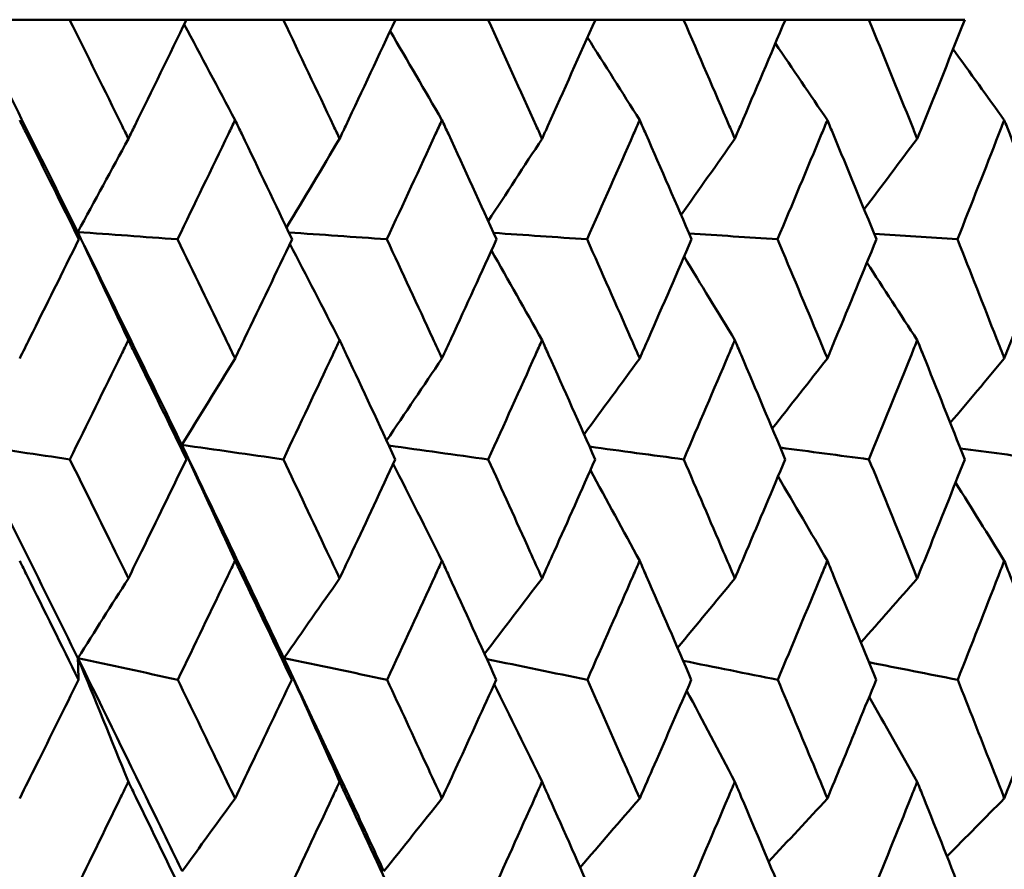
# Model space of a CAD drawing. Header units: millimetres. Extents: x 113 to 2969, y 62 to 2427.
# Tile 192 of 256: x 1372.73 to 1377.67, y 290.06 to 294.33. Entities that reach past the tile are written whole.
import ezdxf

# ---------------------------------------------------------------- set-up
doc = ezdxf.new("R2010")
doc.units = ezdxf.units.MM
doc.header["$LTSCALE"] = 12
doc.layers.add('Widoczne (ISO)', color=7, linetype='Continuous', lineweight=50)

msp = doc.modelspace()

# ---------------------------------------------------------------- linework, layer by layer
at = {"layer": 'Widoczne (ISO)'}
for p, q in [((1372.4885, 294.3264), (1372.9803, 294.3264)), ((1373.567, 294.3264), (1372.9803, 294.3264)), ((1373.567, 294.3264), (1374.0525, 294.3264)), ((1374.6162, 294.3264), (1374.0525, 294.3264)), ((1374.6162, 294.3264), (1375.0814, 294.3264)), ((1375.62, 294.3264), (1375.0814, 294.3264)), ((1375.62, 294.3264), (1376.063, 294.3264)), ((1376.5743, 294.3264), (1376.063, 294.3264)), ((1376.5743, 294.3264), (1376.9934, 294.3264)), ((1377.4754, 294.3264), (1376.9934, 294.3264))]:
    msp.add_line(p, q, dxfattribs=at)
msp.add_circle((1363.0943, 326.3264), 50, dxfattribs=at)
for points in [[(1372.4885, 294.3264), (1372.6676, 293.9712), (1372.845, 293.6157), (1373.0207, 293.2601)], [(1373.8108, 293.8221), (1373.7259, 293.9827), (1373.6408, 294.1429), (1373.5555, 294.3028)], [(1374.85, 293.8221), (1374.7634, 293.9715), (1374.6766, 294.1205), (1374.5896, 294.2692)], [(1375.8428, 293.8221), (1375.7555, 293.9609), (1375.6681, 294.0994), (1375.5804, 294.2376)], [(1376.7853, 293.8221), (1376.6983, 293.9508), (1376.6113, 294.0792), (1376.524, 294.2074)], [(1377.6737, 293.8221), (1377.5881, 293.9411), (1377.5024, 294.0598), (1377.4166, 294.1783)], [(1373.2751, 293.7287), (1373.1905, 293.5723), (1373.1057, 293.416), (1373.0207, 293.2601)], [(1374.336, 293.7287), (1374.247, 293.5799), (1374.1579, 293.4312), (1374.0688, 293.2829)], [(1375.3525, 293.7287), (1375.2625, 293.5907), (1375.1724, 293.4528), (1375.0823, 293.3152)], [(1376.3205, 293.7287), (1376.2307, 293.6009), (1376.1407, 293.4732), (1376.0506, 293.3457)], [(1377.2364, 293.7287), (1377.1476, 293.6106), (1377.0588, 293.4926), (1376.9698, 293.3748)], [(1373.2751, 292.7175), (1373.1906, 292.8988), (1373.1058, 293.0797), (1373.0207, 293.2601)], [(1373.0207, 293.2601), (1373.0226, 293.248), (1373.0245, 293.2359), (1373.0264, 293.2237)], [(1373.0207, 293.2601), (1373.1967, 292.904), (1373.371, 292.5478), (1373.5434, 292.1915)], [(1373.0207, 293.2601), (1373.1877, 293.248), (1373.3547, 293.2359), (1373.5217, 293.2237)], [(1374.0804, 293.2583), (1374.2445, 293.2468), (1374.4087, 293.2353), (1374.5728, 293.2237)], [(1375.1093, 293.2558), (1375.2657, 293.2451), (1375.4221, 293.2344), (1375.5785, 293.2237)], [(1376.0905, 293.2534), (1376.2387, 293.2435), (1376.3868, 293.2336), (1376.535, 293.2237)], [(1377.0204, 293.2511), (1377.1597, 293.242), (1377.2991, 293.2329), (1377.4384, 293.2237)], [(1374.336, 292.7175), (1374.2528, 292.8789), (1374.1695, 293.04), (1374.0859, 293.2008)], [(1375.3525, 292.7175), (1375.268, 292.8679), (1375.1833, 293.0181), (1375.0984, 293.1679)], [(1376.3205, 292.7175), (1376.2358, 292.8574), (1376.1508, 292.9971), (1376.0656, 293.1366)], [(1377.2364, 292.7175), (1377.1523, 292.8473), (1377.068, 292.977), (1376.9835, 293.1064)], [(1373.8108, 292.6255), (1373.7218, 292.4806), (1373.6327, 292.3359), (1373.5434, 292.1915)], [(1374.85, 292.6255), (1374.7573, 292.4879), (1374.6644, 292.3505), (1374.5715, 292.2133)], [(1375.8428, 292.6255), (1375.7498, 292.4983), (1375.6567, 292.3712), (1375.5635, 292.2443)], [(1376.7853, 292.6255), (1376.6931, 292.5081), (1376.6008, 292.3908), (1376.5085, 292.2736)], [(1377.6737, 292.6255), (1377.5833, 292.5174), (1377.4929, 292.4094), (1377.4024, 292.3016)], [(1372.489, 292.1915), (1372.653, 292.1672), (1372.8171, 292.1429), (1372.9811, 292.1186)], [(1372.489, 292.1915), (1372.6682, 291.8348), (1372.8458, 291.478), (1373.0217, 291.1213)], [(1373.8108, 291.6098), (1373.722, 291.8042), (1373.6329, 291.9981), (1373.5434, 292.1915)], [(1373.5434, 292.1915), (1373.7134, 292.1672), (1373.8833, 292.1429), (1374.0533, 292.1186)], [(1373.5434, 292.1915), (1373.7161, 291.8348), (1373.8871, 291.478), (1374.0562, 291.1213)], [(1373.5434, 292.1915), (1373.551, 292.1672), (1373.5586, 292.1429), (1373.5662, 292.1186)], [(1374.5834, 292.1878), (1374.7496, 292.1647), (1374.9159, 292.1416), (1375.0821, 292.1186)], [(1375.5909, 292.1825), (1375.7485, 292.1612), (1375.9061, 292.1399), (1376.0637, 292.1186)], [(1376.5489, 292.1775), (1376.6973, 292.1579), (1376.8457, 292.1382), (1376.9941, 292.1186)], [(1377.4533, 292.1728), (1377.5921, 292.1547), (1377.7309, 292.1367), (1377.8696, 292.1186)], [(1374.85, 291.6098), (1374.7686, 291.7722), (1374.6869, 291.9344), (1374.605, 292.0961)], [(1375.8428, 291.6098), (1375.7604, 291.7614), (1375.6777, 291.9127), (1375.5949, 292.0637)], [(1376.7853, 291.6098), (1376.7028, 291.751), (1376.6202, 291.8919), (1376.5374, 292.0325)], [(1377.6737, 291.6098), (1377.5922, 291.7409), (1377.5105, 291.8717), (1377.4287, 292.0023)], [(1373.2751, 291.521), (1373.1907, 291.3876), (1373.1063, 291.2543), (1373.0217, 291.1213)], [(1374.336, 291.521), (1374.2428, 291.3876), (1374.1495, 291.2543), (1374.0562, 291.1213)], [(1375.3525, 291.521), (1375.2562, 291.3946), (1375.1598, 291.2683), (1375.0633, 291.1422)], [(1376.3205, 291.521), (1376.2248, 291.4045), (1376.1289, 291.288), (1376.033, 291.1718)], [(1377.2364, 291.521), (1377.1423, 291.4138), (1377.048, 291.3067), (1376.9536, 291.1998)], [(1373.2751, 290.5001), (1373.191, 290.7077), (1373.1065, 290.9148), (1373.0217, 291.1213)], [(1373.0217, 291.1213), (1373.1889, 291.0848), (1373.3561, 291.0483), (1373.5233, 291.0118)], [(1373.0217, 291.1213), (1373.0228, 291.0848), (1373.0238, 291.0483), (1373.0248, 291.0118)], [(1374.336, 290.5001), (1374.2431, 290.7077), (1374.1498, 290.9148), (1374.0562, 291.1213)], [(1374.0562, 291.1213), (1374.2289, 291.0848), (1374.4016, 291.0483), (1374.5743, 291.0118)], [(1374.0562, 291.1213), (1374.0692, 291.0848), (1374.0822, 291.0483), (1374.0953, 291.0118)], [(1375.0754, 291.1155), (1375.2436, 291.081), (1375.4118, 291.0464), (1375.58, 291.0118)], [(1376.0608, 291.1073), (1376.2193, 291.0755), (1376.3779, 291.0437), (1376.5364, 291.0118)], [(1376.9945, 291.0996), (1377.1429, 291.0703), (1377.2913, 291.0411), (1377.4397, 291.0118)], [(1375.3525, 290.5001), (1375.2726, 290.6636), (1375.1926, 290.8268), (1375.1123, 290.9897)], [(1376.3205, 290.5001), (1376.2401, 290.6529), (1376.1594, 290.8054), (1376.0785, 290.9576)], [(1377.2364, 290.5001), (1377.1563, 290.6424), (1377.0759, 290.7846), (1376.9953, 290.9265)], [(1373.8108, 290.4163), (1373.7223, 290.2942), (1373.6337, 290.1722), (1373.545, 290.0504)], [(1374.85, 290.4163), (1374.7529, 290.2942), (1374.6557, 290.1722), (1374.5584, 290.0504)], [(1375.8428, 290.4163), (1375.7432, 290.3008), (1375.6434, 290.1854), (1375.5437, 290.0702)], [(1376.7853, 290.4163), (1376.687, 290.3102), (1376.5886, 290.2042), (1376.4902, 290.0983)], [(1377.6737, 290.4163), (1377.5778, 290.319), (1377.4818, 290.2219), (1377.3857, 290.1249)]]:
    msp.add_open_spline(points, degree=3, dxfattribs=at)
for points, knots in [([(1372.9803, 294.3264), (1373.0684, 294.1487), (1373.1561, 293.9711), (1373.254, 293.7719), (1373.2646, 293.7503), (1373.2751, 293.7287)], [0, 0, 0, 0, 0.06135239, 0.06135239, 0.06879633, 0.06879633, 0.06879633, 0.06879633]), ([(1373.2751, 293.7287), (1373.2857, 293.7503), (1373.2963, 293.7718), (1373.3939, 293.971), (1373.4806, 294.1487), (1373.567, 294.3264)], [0.05393723, 0.05393723, 0.05393723, 0.05393723, 0.06137399, 0.06137399, 0.12273355, 0.12273355, 0.12273355, 0.12273355]), ([(1374.0525, 294.3264), (1374.1373, 294.1487), (1374.2216, 293.9711), (1374.3156, 293.7719), (1374.3258, 293.7503), (1374.336, 293.7287)], [0, 0, 0, 0, 0.06135239, 0.06135239, 0.06879633, 0.06879633, 0.06879633, 0.06879633]), ([(1374.336, 293.7287), (1374.3461, 293.7503), (1374.3563, 293.7718), (1374.4501, 293.971), (1374.5334, 294.1487), (1374.6162, 294.3264)], [0.05393723, 0.05393723, 0.05393723, 0.05393723, 0.06137399, 0.06137399, 0.12273355, 0.12273355, 0.12273355, 0.12273355]), ([(1375.0814, 294.3264), (1375.1625, 294.1487), (1375.2432, 293.9711), (1375.333, 293.7719), (1375.3427, 293.7503), (1375.3525, 293.7287)], [0, 0, 0, 0, 0.06135239, 0.06135239, 0.06879633, 0.06879633, 0.06879633, 0.06879633]), ([(1375.3525, 293.7287), (1375.3621, 293.7503), (1375.3718, 293.7718), (1375.4615, 293.971), (1375.5409, 294.1487), (1375.62, 294.3264)], [0.05393723, 0.05393723, 0.05393723, 0.05393723, 0.06137399, 0.06137399, 0.12273355, 0.12273355, 0.12273355, 0.12273355]), ([(1376.063, 294.3264), (1376.1401, 294.1487), (1376.2168, 293.9711), (1376.3021, 293.7719), (1376.3113, 293.7503), (1376.3205, 293.7287)], [0, 0, 0, 0, 0.06135239, 0.06135239, 0.06879633, 0.06879633, 0.06879633, 0.06879633]), ([(1376.3205, 293.7287), (1376.3298, 293.7503), (1376.339, 293.7718), (1376.424, 293.971), (1376.4994, 294.1487), (1376.5743, 294.3264)], [0.05393723, 0.05393723, 0.05393723, 0.05393723, 0.06137399, 0.06137399, 0.12273355, 0.12273355, 0.12273355, 0.12273355]), ([(1376.9934, 294.3264), (1377.0663, 294.1487), (1377.1386, 293.9711), (1377.2191, 293.7719), (1377.2278, 293.7503), (1377.2364, 293.7287)], [0, 0, 0, 0, 0.06135239, 0.06135239, 0.06879633, 0.06879633, 0.06879633, 0.06879633]), ([(1377.2364, 293.7287), (1377.2451, 293.7503), (1377.2538, 293.7718), (1377.334, 293.971), (1377.4049, 294.1487), (1377.4754, 294.3264)], [0.05393723, 0.05393723, 0.05393723, 0.05393723, 0.06137399, 0.06137399, 0.12273355, 0.12273355, 0.12273355, 0.12273355]), ([(1373.0264, 293.2237), (1372.9394, 293.4), (1372.852, 293.5762), (1372.7526, 293.7757), (1372.741, 293.7989), (1372.7294, 293.8221)], [0.00523804, 0.00523804, 0.00523804, 0.00523804, 0.06606705, 0.06606705, 0.07409033, 0.07409033, 0.07409033, 0.07409033]), ([(1373.8108, 293.8221), (1373.7997, 293.7989), (1373.7885, 293.7757), (1373.6925, 293.5763), (1373.6073, 293.4), (1373.5217, 293.2237)], [0.05804162, 0.05804162, 0.05804162, 0.05804162, 0.06605559, 0.06605559, 0.12689392, 0.12689392, 0.12689392, 0.12689392]), ([(1374.0968, 293.2237), (1374.0131, 293.4), (1373.929, 293.5762), (1373.8332, 293.7757), (1373.822, 293.7989), (1373.8108, 293.8221)], [0.00523804, 0.00523804, 0.00523804, 0.00523804, 0.06606705, 0.06606705, 0.07409033, 0.07409033, 0.07409033, 0.07409033]), ([(1374.85, 293.8221), (1374.8393, 293.7989), (1374.8286, 293.7757), (1374.7366, 293.5763), (1374.6549, 293.4), (1374.5728, 293.2237)], [0.05804162, 0.05804162, 0.05804162, 0.05804162, 0.06605559, 0.06605559, 0.12689392, 0.12689392, 0.12689392, 0.12689392]), ([(1375.1238, 293.2237), (1375.0438, 293.4), (1374.9632, 293.5762), (1374.8714, 293.7757), (1374.8607, 293.7989), (1374.85, 293.8221)], [0.00523804, 0.00523804, 0.00523804, 0.00523804, 0.06606705, 0.06606705, 0.07409033, 0.07409033, 0.07409033, 0.07409033]), ([(1375.8428, 293.8221), (1375.8326, 293.7989), (1375.8224, 293.7757), (1375.7347, 293.5763), (1375.6568, 293.4), (1375.5785, 293.2237)], [0.05804162, 0.05804162, 0.05804162, 0.05804162, 0.06605559, 0.06605559, 0.12689392, 0.12689392, 0.12689392, 0.12689392]), ([(1376.1034, 293.2237), (1376.0272, 293.4), (1375.9506, 293.5762), (1375.8632, 293.7757), (1375.853, 293.7989), (1375.8428, 293.8221)], [0.00523804, 0.00523804, 0.00523804, 0.00523804, 0.06606705, 0.06606705, 0.07409033, 0.07409033, 0.07409033, 0.07409033]), ([(1376.7853, 293.8221), (1376.7756, 293.7989), (1376.766, 293.7757), (1376.683, 293.5763), (1376.6092, 293.4), (1376.535, 293.2237)], [0.05804162, 0.05804162, 0.05804162, 0.05804162, 0.06605559, 0.06605559, 0.12689392, 0.12689392, 0.12689392, 0.12689392]), ([(1377.0315, 293.2237), (1376.9596, 293.4), (1376.8872, 293.5762), (1376.8045, 293.7757), (1376.7949, 293.7989), (1376.7853, 293.8221)], [0.00523804, 0.00523804, 0.00523804, 0.00523804, 0.06606705, 0.06606705, 0.07409033, 0.07409033, 0.07409033, 0.07409033]), ([(1377.6737, 293.8221), (1377.6646, 293.7989), (1377.6556, 293.7757), (1377.5776, 293.5763), (1377.5083, 293.4), (1377.4384, 293.2237)], [0.05804162, 0.05804162, 0.05804162, 0.05804162, 0.06605559, 0.06605559, 0.12689392, 0.12689392, 0.12689392, 0.12689392]), ([(1377.9047, 293.2237), (1377.8373, 293.4), (1377.7694, 293.5762), (1377.6918, 293.7757), (1377.6827, 293.7989), (1377.6737, 293.8221)], [0.00523804, 0.00523804, 0.00523804, 0.00523804, 0.06606705, 0.06606705, 0.07409033, 0.07409033, 0.07409033, 0.07409033]), ([(1372.7294, 292.6255), (1372.7461, 292.6589), (1372.7627, 292.6924), (1372.862, 292.8918), (1372.9444, 293.0578), (1373.0264, 293.2237)], [0.04993807, 0.04993807, 0.04993807, 0.04993807, 0.0614821, 0.0614821, 0.11877783, 0.11877783, 0.11877783, 0.11877783]), ([(1373.5217, 293.2237), (1373.6024, 293.0578), (1373.6827, 292.8919), (1373.7787, 292.6924), (1373.7948, 292.659), (1373.8108, 292.6255)], [0.00418374, 0.00418374, 0.00418374, 0.00418374, 0.06147247, 0.06147247, 0.07302352, 0.07302352, 0.07302352, 0.07302352]), ([(1373.8108, 292.6255), (1373.8269, 292.6589), (1373.843, 292.6924), (1373.9386, 292.8918), (1374.0179, 293.0578), (1374.0968, 293.2237)], [0.04993807, 0.04993807, 0.04993807, 0.04993807, 0.0614821, 0.0614821, 0.11877783, 0.11877783, 0.11877783, 0.11877783]), ([(1374.5728, 293.2237), (1374.6502, 293.0578), (1374.7272, 292.8919), (1374.8192, 292.6924), (1374.8346, 292.659), (1374.85, 292.6255)], [0.00418374, 0.00418374, 0.00418374, 0.00418374, 0.06147247, 0.06147247, 0.07302352, 0.07302352, 0.07302352, 0.07302352]), ([(1374.85, 292.6255), (1374.8654, 292.6589), (1374.8808, 292.6924), (1374.9724, 292.8918), (1375.0483, 293.0578), (1375.1238, 293.2237)], [0.04993807, 0.04993807, 0.04993807, 0.04993807, 0.0614821, 0.0614821, 0.11877783, 0.11877783, 0.11877783, 0.11877783]), ([(1375.5785, 293.2237), (1375.6524, 293.0578), (1375.7258, 292.8919), (1375.8134, 292.6924), (1375.8281, 292.659), (1375.8428, 292.6255)], [0.00418374, 0.00418374, 0.00418374, 0.00418374, 0.06147247, 0.06147247, 0.07302352, 0.07302352, 0.07302352, 0.07302352]), ([(1375.8428, 292.6255), (1375.8575, 292.6589), (1375.8721, 292.6924), (1375.9594, 292.8918), (1376.0316, 293.0578), (1376.1034, 293.2237)], [0.04993807, 0.04993807, 0.04993807, 0.04993807, 0.0614821, 0.0614821, 0.11877783, 0.11877783, 0.11877783, 0.11877783]), ([(1376.535, 293.2237), (1376.605, 293.0578), (1376.6745, 292.8919), (1376.7575, 292.6924), (1376.7714, 292.659), (1376.7853, 292.6255)], [0.00418374, 0.00418374, 0.00418374, 0.00418374, 0.06147247, 0.06147247, 0.07302352, 0.07302352, 0.07302352, 0.07302352]), ([(1376.7853, 292.6255), (1376.7991, 292.6589), (1376.813, 292.6924), (1376.8955, 292.8918), (1376.9637, 293.0578), (1377.0315, 293.2237)], [0.04993807, 0.04993807, 0.04993807, 0.04993807, 0.0614821, 0.0614821, 0.11877783, 0.11877783, 0.11877783, 0.11877783]), ([(1377.4384, 293.2237), (1377.5043, 293.0578), (1377.5696, 292.8919), (1377.6476, 292.6924), (1377.6606, 292.659), (1377.6737, 292.6255)], [0.00418374, 0.00418374, 0.00418374, 0.00418374, 0.06147247, 0.06147247, 0.07302352, 0.07302352, 0.07302352, 0.07302352]), ([(1377.6737, 292.6255), (1377.6867, 292.6589), (1377.6997, 292.6924), (1377.7772, 292.8918), (1377.8412, 293.0578), (1377.9047, 293.2237)], [0.04993807, 0.04993807, 0.04993807, 0.04993807, 0.0614821, 0.0614821, 0.11877783, 0.11877783, 0.11877783, 0.11877783]), ([(1373.2751, 292.7175), (1373.2632, 292.693), (1373.2512, 292.6685), (1373.1535, 292.4689), (1373.0675, 292.2938), (1372.9811, 292.1186)], [0.06241522, 0.06241522, 0.06241522, 0.06241522, 0.0708546, 0.0708546, 0.13127416, 0.13127416, 0.13127416, 0.13127416]), ([(1373.5662, 292.1186), (1373.4816, 292.2937), (1373.3965, 292.4689), (1373.2991, 292.6685), (1373.2871, 292.693), (1373.2751, 292.7175)], [0.01044349, 0.01044349, 0.01044349, 0.01044349, 0.07085106, 0.07085106, 0.07930241, 0.07930241, 0.07930241, 0.07930241]), ([(1374.336, 292.7175), (1374.3245, 292.693), (1374.313, 292.6685), (1374.2191, 292.4689), (1374.1364, 292.2938), (1374.0533, 292.1186)], [0.06241522, 0.06241522, 0.06241522, 0.06241522, 0.0708546, 0.0708546, 0.13127416, 0.13127416, 0.13127416, 0.13127416]), ([(1374.6155, 292.1186), (1374.5343, 292.2937), (1374.4526, 292.4689), (1374.359, 292.6685), (1374.3475, 292.693), (1374.336, 292.7175)], [0.01044349, 0.01044349, 0.01044349, 0.01044349, 0.07085106, 0.07085106, 0.07930241, 0.07930241, 0.07930241, 0.07930241]), ([(1375.3525, 292.7175), (1375.3415, 292.693), (1375.3305, 292.6685), (1375.2408, 292.4689), (1375.1617, 292.2938), (1375.0821, 292.1186)], [0.06241522, 0.06241522, 0.06241522, 0.06241522, 0.0708546, 0.0708546, 0.13127416, 0.13127416, 0.13127416, 0.13127416]), ([(1375.6192, 292.1186), (1375.5418, 292.2937), (1375.4638, 292.4689), (1375.3744, 292.6685), (1375.3634, 292.693), (1375.3525, 292.7175)], [0.01044349, 0.01044349, 0.01044349, 0.01044349, 0.07085106, 0.07085106, 0.07930241, 0.07930241, 0.07930241, 0.07930241]), ([(1376.3205, 292.7175), (1376.3101, 292.693), (1376.2997, 292.6685), (1376.2145, 292.4689), (1376.1393, 292.2938), (1376.0637, 292.1186)], [0.06241522, 0.06241522, 0.06241522, 0.06241522, 0.0708546, 0.0708546, 0.13127416, 0.13127416, 0.13127416, 0.13127416]), ([(1376.5736, 292.1186), (1376.5002, 292.2937), (1376.4263, 292.4689), (1376.3414, 292.6685), (1376.331, 292.693), (1376.3205, 292.7175)], [0.01044349, 0.01044349, 0.01044349, 0.01044349, 0.07085106, 0.07085106, 0.07930241, 0.07930241, 0.07930241, 0.07930241]), ([(1377.2364, 292.7175), (1377.2266, 292.693), (1377.2168, 292.6685), (1377.1365, 292.4689), (1377.0655, 292.2938), (1376.9941, 292.1186)], [0.06241522, 0.06241522, 0.06241522, 0.06241522, 0.0708546, 0.0708546, 0.13127416, 0.13127416, 0.13127416, 0.13127416]), ([(1377.4747, 292.1186), (1377.4057, 292.2937), (1377.3361, 292.4689), (1377.2561, 292.6685), (1377.2463, 292.693), (1377.2364, 292.7175)], [0.01044349, 0.01044349, 0.01044349, 0.01044349, 0.07085106, 0.07085106, 0.07930241, 0.07930241, 0.07930241, 0.07930241]), ([(1372.9811, 292.1186), (1373.0573, 291.9645), (1373.1332, 291.8105), (1373.2309, 291.6113), (1373.253, 291.5662), (1373.2751, 291.521)], [0.00838421, 0.00838421, 0.00838421, 0.00838421, 0.06155515, 0.06155515, 0.07712864, 0.07712864, 0.07712864, 0.07712864]), ([(1373.2751, 291.521), (1373.2972, 291.5661), (1373.3193, 291.6112), (1373.4166, 291.8104), (1373.4915, 291.9645), (1373.5662, 292.1186)], [0.04598621, 0.04598621, 0.04598621, 0.04598621, 0.06155279, 0.06155279, 0.11473062, 0.11473062, 0.11473062, 0.11473062]), ([(1374.0533, 292.1186), (1374.1266, 291.9645), (1374.1996, 291.8105), (1374.2935, 291.6113), (1374.3148, 291.5662), (1374.336, 291.521)], [0.00838421, 0.00838421, 0.00838421, 0.00838421, 0.06155515, 0.06155515, 0.07712864, 0.07712864, 0.07712864, 0.07712864]), ([(1374.336, 291.521), (1374.3572, 291.5661), (1374.3784, 291.6112), (1374.4718, 291.8104), (1374.5438, 291.9645), (1374.6155, 292.1186)], [0.04598621, 0.04598621, 0.04598621, 0.04598621, 0.06155279, 0.06155279, 0.11473062, 0.11473062, 0.11473062, 0.11473062]), ([(1375.0821, 292.1186), (1375.1523, 291.9645), (1375.2221, 291.8105), (1375.3119, 291.6113), (1375.3322, 291.5662), (1375.3525, 291.521)], [0.00838421, 0.00838421, 0.00838421, 0.00838421, 0.06155515, 0.06155515, 0.07712864, 0.07712864, 0.07712864, 0.07712864]), ([(1375.3525, 291.521), (1375.3727, 291.5661), (1375.393, 291.6112), (1375.4822, 291.8104), (1375.5509, 291.9645), (1375.6192, 292.1186)], [0.04598621, 0.04598621, 0.04598621, 0.04598621, 0.06155279, 0.06155279, 0.11473062, 0.11473062, 0.11473062, 0.11473062]), ([(1376.0637, 292.1186), (1376.1304, 291.9645), (1376.1967, 291.8105), (1376.282, 291.6113), (1376.3013, 291.5662), (1376.3205, 291.521)], [0.00838421, 0.00838421, 0.00838421, 0.00838421, 0.06155515, 0.06155515, 0.07712864, 0.07712864, 0.07712864, 0.07712864]), ([(1376.3205, 291.521), (1376.3398, 291.5661), (1376.359, 291.6112), (1376.4437, 291.8104), (1376.5088, 291.9645), (1376.5736, 292.1186)], [0.04598621, 0.04598621, 0.04598621, 0.04598621, 0.06155279, 0.06155279, 0.11473062, 0.11473062, 0.11473062, 0.11473062]), ([(1376.9941, 292.1186), (1377.0571, 291.9645), (1377.1197, 291.8105), (1377.2001, 291.6113), (1377.2183, 291.5662), (1377.2364, 291.521)], [0.00838421, 0.00838421, 0.00838421, 0.00838421, 0.06155515, 0.06155515, 0.07712864, 0.07712864, 0.07712864, 0.07712864]), ([(1377.2364, 291.521), (1377.2546, 291.5661), (1377.2727, 291.6112), (1377.3525, 291.8104), (1377.4138, 291.9645), (1377.4747, 292.1186)], [0.04598621, 0.04598621, 0.04598621, 0.04598621, 0.06155279, 0.06155279, 0.11473062, 0.11473062, 0.11473062, 0.11473062]), ([(1373.0248, 291.0118), (1372.9393, 291.1858), (1372.8534, 291.3598), (1372.7545, 291.5592), (1372.742, 291.5845), (1372.7294, 291.6098)], [0.01556037, 0.01556037, 0.01556037, 0.01556037, 0.07555527, 0.07555527, 0.08428623, 0.08428623, 0.08428623, 0.08428623]), ([(1373.8108, 291.6098), (1373.7988, 291.5845), (1373.7867, 291.5593), (1373.6912, 291.3599), (1373.6074, 291.1859), (1373.5233, 291.0118)], [0.06686277, 0.06686277, 0.06686277, 0.06686277, 0.07557848, 0.07557848, 0.13558897, 0.13558897, 0.13558897, 0.13558897]), ([(1374.0953, 291.0118), (1374.013, 291.1858), (1373.9303, 291.3598), (1373.8351, 291.5592), (1373.823, 291.5845), (1373.8108, 291.6098)], [0.01556037, 0.01556037, 0.01556037, 0.01556037, 0.07555527, 0.07555527, 0.08428623, 0.08428623, 0.08428623, 0.08428623]), ([(1374.85, 291.6098), (1374.8384, 291.5845), (1374.8268, 291.5593), (1374.7353, 291.3599), (1374.655, 291.1859), (1374.5743, 291.0118)], [0.06686277, 0.06686277, 0.06686277, 0.06686277, 0.07557848, 0.07557848, 0.13558897, 0.13558897, 0.13558897, 0.13558897]), ([(1375.1223, 291.0118), (1375.0436, 291.1858), (1374.9644, 291.3598), (1374.8732, 291.5592), (1374.8616, 291.5845), (1374.85, 291.6098)], [0.01556037, 0.01556037, 0.01556037, 0.01556037, 0.07555527, 0.07555527, 0.08428623, 0.08428623, 0.08428623, 0.08428623]), ([(1375.8428, 291.6098), (1375.8318, 291.5845), (1375.8207, 291.5593), (1375.7335, 291.3599), (1375.657, 291.1859), (1375.58, 291.0118)], [0.06686277, 0.06686277, 0.06686277, 0.06686277, 0.07557848, 0.07557848, 0.13558897, 0.13558897, 0.13558897, 0.13558897]), ([(1376.1019, 291.0118), (1376.0271, 291.1858), (1375.9517, 291.3598), (1375.8649, 291.5592), (1375.8538, 291.5845), (1375.8428, 291.6098)], [0.01556037, 0.01556037, 0.01556037, 0.01556037, 0.07555527, 0.07555527, 0.08428623, 0.08428623, 0.08428623, 0.08428623]), ([(1376.7853, 291.6098), (1376.7748, 291.5845), (1376.7644, 291.5593), (1376.6819, 291.3599), (1376.6094, 291.1859), (1376.5364, 291.0118)], [0.06686277, 0.06686277, 0.06686277, 0.06686277, 0.07557848, 0.07557848, 0.13558897, 0.13558897, 0.13558897, 0.13558897]), ([(1377.0302, 291.0118), (1376.9595, 291.1858), (1376.8883, 291.3598), (1376.8062, 291.5592), (1376.7957, 291.5845), (1376.7853, 291.6098)], [0.01556037, 0.01556037, 0.01556037, 0.01556037, 0.07555527, 0.07555527, 0.08428623, 0.08428623, 0.08428623, 0.08428623]), ([(1377.6737, 291.6098), (1377.6639, 291.5845), (1377.6541, 291.5593), (1377.5766, 291.3599), (1377.5084, 291.1859), (1377.4397, 291.0118)], [0.06686277, 0.06686277, 0.06686277, 0.06686277, 0.07557848, 0.07557848, 0.13558897, 0.13558897, 0.13558897, 0.13558897]), ([(1377.9034, 291.0118), (1377.8372, 291.1858), (1377.7704, 291.3598), (1377.6933, 291.5592), (1377.6835, 291.5845), (1377.6737, 291.6098)], [0.01556037, 0.01556037, 0.01556037, 0.01556037, 0.07555527, 0.07555527, 0.08428623, 0.08428623, 0.08428623, 0.08428623]), ([(1373.0217, 291.1213), (1373.1524, 290.8563), (1373.2822, 290.5913), (1373.4558, 290.2344), (1373.5005, 290.1424), (1373.545, 290.0504)], [0.3692784, 0.3692784, 0.3692784, 0.3692784, 0.4608442, 0.4608442, 0.492629, 0.492629, 0.492629, 0.492629]), ([(1374.0562, 291.1213), (1374.1818, 290.8563), (1374.3064, 290.5913), (1374.4729, 290.2344), (1374.5157, 290.1424), (1374.5584, 290.0504)], [0.3692784, 0.3692784, 0.3692784, 0.3692784, 0.4608442, 0.4608442, 0.492629, 0.492629, 0.492629, 0.492629]), ([(1372.7294, 290.4163), (1372.7575, 290.4728), (1372.7857, 290.5293), (1372.8843, 290.7278), (1372.9547, 290.8698), (1373.0248, 291.0118)], [0.04208868, 0.04208868, 0.04208868, 0.04208868, 0.06158988, 0.06158988, 0.11059803, 0.11059803, 0.11059803, 0.11059803]), ([(1373.5233, 291.0118), (1373.5922, 290.8698), (1373.6609, 290.7278), (1373.7565, 290.5293), (1373.7837, 290.4728), (1373.8108, 290.4163)], [0.01259731, 0.01259731, 0.01259731, 0.01259731, 0.06159863, 0.06159863, 0.08110666, 0.08110666, 0.08110666, 0.08110666]), ([(1373.8108, 290.4163), (1373.838, 290.4728), (1373.8651, 290.5293), (1373.9601, 290.7278), (1374.0278, 290.8698), (1374.0953, 291.0118)], [0.04208868, 0.04208868, 0.04208868, 0.04208868, 0.06158988, 0.06158988, 0.11059803, 0.11059803, 0.11059803, 0.11059803]), ([(1374.5743, 291.0118), (1374.6404, 290.8698), (1374.7063, 290.7278), (1374.7979, 290.5293), (1374.824, 290.4728), (1374.85, 290.4163)], [0.01259731, 0.01259731, 0.01259731, 0.01259731, 0.06159863, 0.06159863, 0.08110666, 0.08110666, 0.08110666, 0.08110666]), ([(1374.85, 290.4163), (1374.876, 290.4728), (1374.902, 290.5293), (1374.993, 290.7278), (1375.0578, 290.8698), (1375.1223, 291.0118)], [0.04208868, 0.04208868, 0.04208868, 0.04208868, 0.06158988, 0.06158988, 0.11059803, 0.11059803, 0.11059803, 0.11059803]), ([(1375.58, 291.0118), (1375.6431, 290.8698), (1375.7059, 290.7278), (1375.7932, 290.5293), (1375.818, 290.4728), (1375.8428, 290.4163)], [0.01259731, 0.01259731, 0.01259731, 0.01259731, 0.06159863, 0.06159863, 0.08110666, 0.08110666, 0.08110666, 0.08110666]), ([(1375.8428, 290.4163), (1375.8676, 290.4728), (1375.8923, 290.5293), (1375.9789, 290.7278), (1376.0406, 290.8698), (1376.1019, 291.0118)], [0.04208868, 0.04208868, 0.04208868, 0.04208868, 0.06158988, 0.06158988, 0.11059803, 0.11059803, 0.11059803, 0.11059803]), ([(1376.5364, 291.0118), (1376.5962, 290.8698), (1376.6557, 290.7278), (1376.7383, 290.5293), (1376.7618, 290.4728), (1376.7853, 290.4163)], [0.01259731, 0.01259731, 0.01259731, 0.01259731, 0.06159863, 0.06159863, 0.08110666, 0.08110666, 0.08110666, 0.08110666]), ([(1376.7853, 290.4163), (1376.8087, 290.4728), (1376.8321, 290.5293), (1376.914, 290.7278), (1376.9723, 290.8698), (1377.0302, 291.0118)], [0.04208868, 0.04208868, 0.04208868, 0.04208868, 0.06158988, 0.06158988, 0.11059803, 0.11059803, 0.11059803, 0.11059803]), ([(1377.4397, 291.0118), (1377.496, 290.8698), (1377.5519, 290.7278), (1377.6296, 290.5293), (1377.6517, 290.4728), (1377.6737, 290.4163)], [0.01259731, 0.01259731, 0.01259731, 0.01259731, 0.06159863, 0.06159863, 0.08110666, 0.08110666, 0.08110666, 0.08110666]), ([(1377.6737, 290.4163), (1377.6957, 290.4728), (1377.7176, 290.5293), (1377.7945, 290.7278), (1377.8492, 290.8698), (1377.9034, 291.0118)], [0.04208868, 0.04208868, 0.04208868, 0.04208868, 0.06158988, 0.06158988, 0.11059803, 0.11059803, 0.11059803, 0.11059803]), ([(1373.2751, 290.5001), (1373.2627, 290.4745), (1373.2503, 290.449), (1373.1534, 290.2504), (1373.0687, 290.0773), (1372.9836, 289.9042)], [0.07138254, 0.07138254, 0.07138254, 0.07138254, 0.08018544, 0.08018544, 0.13983561, 0.13983561, 0.13983561, 0.13983561]), ([(1373.5638, 289.9042), (1373.4804, 290.0773), (1373.3966, 290.2503), (1373.3001, 290.4489), (1373.2876, 290.4745), (1373.2751, 290.5001)], [0.02053386, 0.02053386, 0.02053386, 0.02053386, 0.08016461, 0.08016461, 0.08898694, 0.08898694, 0.08898694, 0.08898694]), ([(1374.336, 290.5001), (1374.324, 290.4745), (1374.3121, 290.449), (1374.219, 290.2504), (1374.1375, 290.0773), (1374.0556, 289.9042)], [0.07138254, 0.07138254, 0.07138254, 0.07138254, 0.08018544, 0.08018544, 0.13983561, 0.13983561, 0.13983561, 0.13983561]), ([(1374.6131, 289.9042), (1374.5331, 290.0773), (1374.4527, 290.2503), (1374.3599, 290.4489), (1374.348, 290.4745), (1374.336, 290.5001)], [0.02053386, 0.02053386, 0.02053386, 0.02053386, 0.08016461, 0.08016461, 0.08898694, 0.08898694, 0.08898694, 0.08898694]), ([(1375.3525, 290.5001), (1375.341, 290.4745), (1375.3296, 290.449), (1375.2407, 290.2504), (1375.1628, 290.0773), (1375.0844, 289.9042)], [0.07138254, 0.07138254, 0.07138254, 0.07138254, 0.08018544, 0.08018544, 0.13983561, 0.13983561, 0.13983561, 0.13983561]), ([(1375.617, 289.9042), (1375.5407, 290.0773), (1375.464, 290.2503), (1375.3753, 290.4489), (1375.3639, 290.4745), (1375.3525, 290.5001)], [0.02053386, 0.02053386, 0.02053386, 0.02053386, 0.08016461, 0.08016461, 0.08898694, 0.08898694, 0.08898694, 0.08898694]), ([(1376.3205, 290.5001), (1376.3097, 290.4745), (1376.2989, 290.449), (1376.2144, 290.2504), (1376.1404, 290.0773), (1376.0659, 289.9042)], [0.07138254, 0.07138254, 0.07138254, 0.07138254, 0.08018544, 0.08018544, 0.13983561, 0.13983561, 0.13983561, 0.13983561]), ([(1376.5715, 289.9042), (1376.4992, 290.0773), (1376.4264, 290.2503), (1376.3423, 290.4489), (1376.3314, 290.4745), (1376.3205, 290.5001)], [0.02053386, 0.02053386, 0.02053386, 0.02053386, 0.08016461, 0.08016461, 0.08898694, 0.08898694, 0.08898694, 0.08898694]), ([(1377.2364, 290.5001), (1377.2262, 290.4745), (1377.216, 290.449), (1377.1364, 290.2504), (1377.0665, 290.0773), (1376.9961, 289.9042)], [0.07138254, 0.07138254, 0.07138254, 0.07138254, 0.08018544, 0.08018544, 0.13983561, 0.13983561, 0.13983561, 0.13983561]), ([(1377.4727, 289.9042), (1377.4047, 290.0773), (1377.3362, 290.2503), (1377.2569, 290.4489), (1377.2467, 290.4745), (1377.2364, 290.5001)], [0.02053386, 0.02053386, 0.02053386, 0.02053386, 0.08016461, 0.08016461, 0.08898694, 0.08898694, 0.08898694, 0.08898694])]:
    msp.add_open_spline(points, degree=3, knots=knots, dxfattribs=at)

doc.saveas('drawing.dxf')
